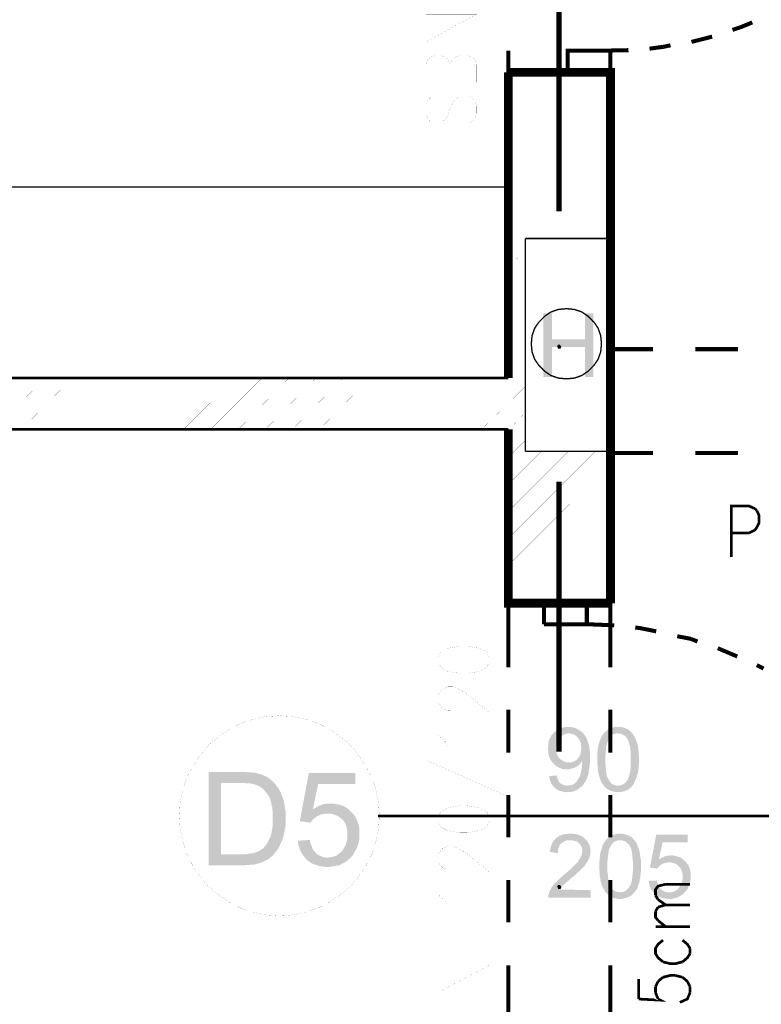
# Model space of a CAD drawing. Header units: millimetres. Extents: x -14047 to 49934, y -21523 to 14989.
# Tile 62 of 201: x 1082 to 1256, y 5481 to 5712. Entities that reach past the tile are written whole.
import ezdxf

# ---------------------------------------------------------------- set-up
doc = ezdxf.new("R2010")
doc.units = ezdxf.units.MM
doc.layers.add('H', color=7, linetype='Continuous')
doc.layers.add('P', color=7, linetype='Continuous')

msp = doc.modelspace()

# ---------------------------------------------------------------- hatches: boundary and pattern name
at = {"layer": 'H', "linetype": 'Continuous'}
for points in [[(1204.906, 5628.341), (1204.906, 5643.334), (1206.93, 5643.334), (1206.93, 5637.159), (1214.694, 5635.395), (1206.93, 5635.395), (1206.93, 5628.341)], [(1214.694, 5628.341), (1214.694, 5635.395), (1206.93, 5637.159), (1214.694, 5637.159), (1214.694, 5643.334), (1216.634, 5643.334), (1216.634, 5628.341)], [(1208.43, 5634.955), (1208.165, 5635.485), (1208.345, 5635.925), (1208.785, 5635.925), (1209.135, 5635.485), (1208.96, 5634.955)], [(1207.11, 5537.693), (1206.845, 5537.953), (1206.665, 5538.308), (1206.49, 5538.573), (1206.225, 5539.188), (1206.05, 5539.892), (1206.05, 5540.247), (1206.05, 5540.687), (1205.96, 5541.042), (1206.05, 5541.392), (1206.05, 5541.837), (1206.14, 5542.187), (1206.14, 5542.542), (1206.225, 5542.892), (1206.405, 5543.247), (1206.49, 5543.512), (1206.665, 5543.777), (1206.845, 5544.127), (1207.11, 5544.392), (1207.285, 5544.657), (1207.635, 5544.922), (1207.9, 5545.187), (1208.165, 5545.362), (1208.43, 5545.537), (1208.785, 5545.717), (1209.135, 5545.802), (1209.4, 5545.892), (1209.755, 5545.982), (1210.195, 5546.067), (1210.55, 5546.067), (1210.725, 5546.067), (1211.075, 5546.067), (1211.43, 5546.067), (1211.78, 5545.982), (1212.135, 5545.892), (1212.49, 5545.802), (1212.839, 5545.627), (1213.104, 5545.452), (1213.369, 5545.272), (1213.724, 5545.097), (1213.984, 5544.832), (1214.249, 5544.657), (1210.9, 5544.567), (1210.635, 5544.567), (1210.285, 5544.482), (1209.93, 5544.392), (1209.58, 5544.217), (1209.315, 5544.042), (1209.05, 5543.777), (1208.785, 5543.597), (1208.605, 5543.332), (1208.43, 5542.982), (1208.255, 5542.717), (1208.08, 5542.362), (1207.99, 5542.012), (1207.9, 5541.307), (1207.9, 5540.952), (1207.9, 5540.602), (1207.99, 5540.157), (1208.08, 5539.807), (1208.165, 5539.543), (1208.345, 5539.188), (1208.52, 5538.923), (1208.695, 5538.663), (1209.05, 5538.398), (1209.315, 5538.218), (1209.58, 5538.043), (1209.93, 5537.868), (1210.285, 5537.778), (1210.635, 5537.778), (1210.9, 5537.778)], [(1225.803, 5532.224), (1222.453, 5532.313), (1222.803, 5532.313), (1223.158, 5532.398), (1223.423, 5532.488), (1223.773, 5532.663), (1224.038, 5532.838), (1224.303, 5533.103), (1224.568, 5533.458), (1224.743, 5533.723), (1224.833, 5533.898), (1224.923, 5534.163), (1225.008, 5534.428), (1225.098, 5534.693), (1225.188, 5535.043), (1225.273, 5535.398), (1225.363, 5535.748), (1225.363, 5536.103), (1225.453, 5536.543), (1225.453, 5536.983), (1225.453, 5537.428), (1225.453, 5537.953), (1225.453, 5538.398), (1225.453, 5538.923), (1225.453, 5539.453), (1225.453, 5539.892), (1225.453, 5540.337), (1225.363, 5540.777), (1225.363, 5541.127), (1225.273, 5541.482), (1225.188, 5541.837), (1225.098, 5542.187), (1225.008, 5542.452), (1224.923, 5542.717), (1224.833, 5542.982), (1224.743, 5543.157), (1224.658, 5543.332), (1224.393, 5543.687), (1224.128, 5543.952), (1223.863, 5544.127), (1223.508, 5544.302), (1223.248, 5544.482), (1222.893, 5544.482), (1222.538, 5544.567), (1219.189, 5544.657), (1219.454, 5544.922), (1219.719, 5545.097), (1220.073, 5545.452), (1220.333, 5545.627), (1220.598, 5545.717), (1220.953, 5545.892), (1221.303, 5545.982), (1221.658, 5546.067), (1222.013, 5546.067), (1222.453, 5546.067), (1222.893, 5546.067), (1223.248, 5546.067), (1223.598, 5545.982), (1223.953, 5545.892), (1224.303, 5545.717), (1224.568, 5545.627), (1224.923, 5545.452), (1225.188, 5545.187), (1225.453, 5545.012), (1225.713, 5544.747), (1225.978, 5544.392), (1226.068, 5544.217), (1226.243, 5543.952), (1226.423, 5543.597), (1226.598, 5543.332), (1226.683, 5542.982), (1226.863, 5542.627), (1226.948, 5542.187), (1227.038, 5542.012), (1227.128, 5541.657), (1227.128, 5541.392), (1227.213, 5541.042), (1227.213, 5540.777), (1227.303, 5540.422), (1227.303, 5539.982), (1227.303, 5539.633), (1227.393, 5539.188), (1227.393, 5538.748), (1227.393, 5537.953), (1227.393, 5537.513), (1227.303, 5537.163), (1227.303, 5536.368), (1227.213, 5536.013), (1227.213, 5535.663), (1227.128, 5535.308), (1226.948, 5534.693), (1226.863, 5534.428), (1226.863, 5534.163), (1226.508, 5533.458), (1226.333, 5533.103), (1226.158, 5532.753)], [(1210.46, 5530.724), (1210.105, 5530.814), (1209.755, 5530.814), (1209.315, 5530.899), (1209.05, 5530.989), (1208.695, 5531.079), (1208.345, 5531.254), (1208.08, 5531.429), (1207.815, 5531.604), (1207.635, 5531.784), (1207.375, 5531.959), (1207.195, 5532.224), (1210.55, 5532.313), (1210.9, 5532.313), (1211.255, 5532.398), (1211.605, 5532.488), (1211.96, 5532.573), (1212.31, 5532.838), (1212.575, 5533.103), (1212.839, 5533.368), (1213.014, 5533.723), (1213.194, 5533.988), (1213.369, 5534.253), (1213.544, 5534.603), (1213.634, 5534.958), (1213.724, 5535.398), (1213.809, 5535.838), (1213.899, 5536.193), (1213.984, 5536.543), (1213.984, 5536.898), (1214.074, 5537.603), (1213.984, 5538.043), (1212.575, 5538.218), (1212.839, 5538.483), (1213.014, 5538.663), (1213.194, 5538.923), (1213.369, 5539.188), (1213.544, 5539.453), (1213.634, 5539.807), (1213.724, 5540.157), (1213.809, 5540.512), (1213.809, 5540.952), (1213.809, 5541.482), (1213.724, 5541.922), (1213.724, 5542.277), (1213.544, 5542.627), (1213.459, 5542.892), (1213.279, 5543.247), (1213.104, 5543.512), (1213.014, 5543.597), (1212.754, 5543.862), (1212.4, 5544.127), (1212.135, 5544.302), (1211.78, 5544.392), (1211.43, 5544.482), (1211.075, 5544.567), (1210.9, 5544.567), (1214.249, 5544.657), (1214.429, 5544.392), (1214.694, 5544.042), (1214.869, 5543.777), (1215.219, 5543.067), (1215.309, 5542.807), (1215.399, 5542.542), (1215.484, 5542.187), (1215.664, 5541.572), (1215.749, 5541.217), (1215.749, 5540.867), (1215.839, 5540.512), (1215.839, 5540.072), (1215.839, 5539.633), (1215.839, 5539.188), (1215.839, 5538.838), (1215.839, 5538.398), (1215.839, 5537.953), (1215.839, 5537.513), (1215.749, 5536.718), (1215.749, 5536.368), (1215.664, 5536.013), (1215.574, 5535.663), (1215.574, 5535.308), (1215.484, 5535.043), (1215.399, 5534.693), (1215.309, 5534.428), (1215.219, 5534.253), (1215.134, 5533.898), (1214.954, 5533.543), (1214.779, 5533.193), (1214.604, 5532.928), (1214.339, 5532.573), (1214.164, 5532.313), (1213.899, 5532.049), (1213.634, 5531.869), (1213.369, 5531.694), (1213.104, 5531.429), (1212.754, 5531.254), (1212.49, 5531.164), (1212.135, 5530.989), (1211.78, 5530.899), (1211.43, 5530.814), (1211.075, 5530.814), (1210.725, 5530.814)], [(1222.453, 5530.724), (1222.098, 5530.814), (1221.748, 5530.814), (1221.393, 5530.899), (1221.043, 5530.989), (1220.688, 5531.079), (1220.423, 5531.254), (1220.073, 5531.429), (1219.809, 5531.604), (1219.544, 5531.784), (1219.279, 5532.049), (1219.104, 5532.313), (1218.924, 5532.573), (1218.749, 5532.753), (1218.574, 5533.018), (1218.484, 5533.283), (1218.394, 5533.543), (1218.219, 5533.898), (1218.129, 5534.163), (1217.954, 5534.868), (1217.869, 5535.223), (1217.779, 5535.573), (1217.689, 5536.368), (1217.604, 5537.163), (1217.604, 5537.603), (1217.604, 5538.043), (1217.604, 5538.398), (1217.604, 5538.838), (1217.604, 5539.278), (1217.604, 5539.718), (1217.689, 5540.512), (1217.689, 5540.867), (1217.779, 5541.217), (1217.869, 5541.572), (1217.869, 5541.837), (1217.954, 5542.187), (1218.044, 5542.452), (1218.129, 5542.717), (1218.309, 5543.067), (1218.394, 5543.422), (1218.574, 5543.777), (1218.749, 5544.127), (1219.189, 5544.657), (1222.453, 5544.567), (1222.098, 5544.567), (1221.748, 5544.482), (1221.393, 5544.392), (1221.128, 5544.217), (1220.863, 5543.952), (1220.598, 5543.687), (1220.423, 5543.512), (1220.333, 5543.247), (1220.158, 5543.067), (1220.073, 5542.807), (1219.894, 5542.277), (1219.809, 5541.922), (1219.719, 5541.572), (1219.629, 5541.217), (1219.629, 5540.867), (1219.544, 5540.512), (1219.544, 5539.633), (1219.454, 5539.103), (1219.454, 5537.868), (1219.544, 5537.428), (1219.544, 5536.983), (1219.544, 5536.543), (1219.629, 5536.103), (1219.629, 5535.663), (1219.719, 5535.308), (1219.809, 5535.043), (1219.809, 5534.693), (1219.894, 5534.428), (1219.984, 5534.163), (1220.158, 5533.898), (1220.248, 5533.723), (1220.333, 5533.543), (1220.598, 5533.193), (1220.863, 5532.928), (1221.128, 5532.663), (1221.393, 5532.488), (1221.748, 5532.398), (1222.013, 5532.313), (1222.363, 5532.313), (1225.803, 5532.224), (1225.538, 5531.959), (1225.273, 5531.694), (1224.923, 5531.429), (1224.658, 5531.254), (1224.303, 5531.164), (1224.038, 5530.989), (1223.688, 5530.899), (1223.333, 5530.814), (1222.893, 5530.814), (1222.538, 5530.814)], [(1210.46, 5536.103), (1210.105, 5536.103), (1209.755, 5536.193), (1209.4, 5536.193), (1209.05, 5536.368), (1208.695, 5536.458), (1208.43, 5536.633), (1208.08, 5536.808), (1207.815, 5536.983), (1207.55, 5537.248), (1207.285, 5537.428), (1207.11, 5537.693), (1210.9, 5537.778), (1211.255, 5537.778), (1211.605, 5537.778), (1211.96, 5537.953), (1212.31, 5538.043), (1212.575, 5538.218), (1213.984, 5538.043), (1213.809, 5537.778), (1213.634, 5537.513), (1213.369, 5537.248), (1213.104, 5536.983), (1212.754, 5536.808), (1212.49, 5536.633), (1212.225, 5536.458), (1211.87, 5536.368), (1211.52, 5536.278), (1211.165, 5536.193), (1210.81, 5536.103)], [(1126.246, 5513.526), (1126.246, 5535.488), (1134.445, 5535.488), (1135.065, 5535.488), (1135.68, 5535.398), (1136.21, 5535.398), (1136.74, 5535.308), (1137.18, 5535.308), (1137.535, 5535.223), (1138.764, 5534.868), (1139.209, 5534.693), (1139.739, 5534.428), (1140.179, 5534.163), (1140.619, 5533.898), (1140.884, 5533.633), (1141.324, 5533.283), (1133.74, 5532.928), (1129.156, 5532.928), (1129.156, 5516.176), (1141.234, 5515.731), (1140.794, 5515.471), (1140.444, 5515.116), (1139.824, 5514.761), (1139.384, 5514.586), (1138.944, 5514.321), (1138.414, 5514.146), (1137.885, 5513.971), (1137.71, 5513.971), (1137.18, 5513.791), (1136.74, 5513.706), (1136.21, 5513.706), (1135.68, 5513.616), (1135.065, 5513.616), (1134.535, 5513.526)], [(1141.234, 5515.731), (1129.156, 5516.176), (1134.445, 5516.176), (1135.065, 5516.176), (1135.59, 5516.261), (1136.12, 5516.351), (1136.65, 5516.351), (1137.005, 5516.526), (1137.18, 5516.526), (1137.795, 5516.791), (1138.239, 5516.966), (1138.679, 5517.321), (1139.119, 5517.585), (1139.474, 5518.025), (1139.824, 5518.465), (1140.089, 5518.905), (1140.354, 5519.35), (1140.529, 5519.875), (1140.794, 5520.405), (1140.969, 5520.935), (1141.059, 5521.375), (1141.149, 5521.905), (1141.234, 5522.435), (1141.324, 5522.965), (1141.324, 5523.495), (1141.324, 5524.11), (1141.324, 5525.344), (1141.324, 5525.964), (1141.234, 5526.579), (1141.234, 5527.109), (1141.059, 5527.639), (1140.969, 5528.169), (1140.884, 5528.609), (1140.709, 5529.049), (1140.529, 5529.489), (1140.354, 5529.844), (1139.914, 5530.459), (1139.559, 5530.899), (1139.209, 5531.344), (1138.854, 5531.694), (1138.414, 5531.959), (1137.975, 5532.224), (1137.535, 5532.398), (1137.09, 5532.573), (1136.74, 5532.663), (1136.3, 5532.753), (1135.77, 5532.838), (1135.15, 5532.838), (1134.535, 5532.928), (1133.83, 5532.928), (1141.324, 5533.283), (1141.679, 5532.928), (1142.029, 5532.488), (1142.294, 5532.049), (1142.649, 5531.694), (1142.914, 5531.164), (1143.174, 5530.724), (1143.354, 5530.194), (1143.529, 5529.844), (1143.704, 5529.399), (1143.794, 5528.959), (1143.969, 5528.429), (1144.059, 5527.904), (1144.144, 5527.374), (1144.234, 5526.844), (1144.324, 5526.314), (1144.324, 5525.784), (1144.324, 5525.169), (1144.324, 5524.64), (1144.324, 5524.02), (1144.324, 5523.495), (1144.324, 5522.965), (1144.144, 5521.905), (1144.059, 5521.375), (1143.969, 5520.845), (1143.794, 5520.405), (1143.794, 5520.23), (1143.619, 5519.615), (1143.354, 5519.085), (1143.174, 5518.645), (1142.914, 5518.115), (1142.734, 5517.67), (1142.469, 5517.321), (1142.294, 5517.056), (1141.939, 5516.616), (1141.589, 5516.176)], [(1150.233, 5523.58), (1147.673, 5523.935), (1149.788, 5535.223), (1160.726, 5535.223), (1160.726, 5532.663), (1151.993, 5532.663), (1150.758, 5526.754), (1159.227, 5526.579), (1159.667, 5526.224), (1160.107, 5525.699), (1154.197, 5525.699), (1153.667, 5525.699), (1153.142, 5525.609), (1152.613, 5525.519), (1152.173, 5525.254), (1151.818, 5525.169), (1151.378, 5524.815), (1150.938, 5524.55), (1150.583, 5524.11), (1150.318, 5523.76)], [(1207.195, 5532.224), (1206.93, 5532.488), (1206.755, 5532.838), (1206.665, 5533.103), (1206.49, 5533.458), (1206.405, 5533.808), (1206.315, 5534.253), (1206.315, 5534.518), (1208.08, 5534.693), (1208.165, 5534.253), (1208.255, 5533.898), (1208.43, 5533.543), (1208.605, 5533.193), (1208.785, 5533.018), (1208.87, 5532.838), (1209.225, 5532.663), (1209.49, 5532.488), (1209.84, 5532.398), (1210.195, 5532.313), (1210.55, 5532.313)], [(1159.227, 5526.579), (1150.758, 5526.754), (1151.288, 5527.019), (1151.728, 5527.284), (1152.173, 5527.549), (1152.698, 5527.724), (1153.227, 5527.904), (1153.667, 5527.989), (1154.197, 5528.079), (1154.727, 5528.079), (1154.902, 5528.079), (1155.432, 5528.079), (1155.962, 5527.989), (1156.492, 5527.904), (1157.022, 5527.814), (1157.462, 5527.639), (1157.992, 5527.459), (1158.432, 5527.194), (1158.872, 5526.934)], [(1154.287, 5513.176), (1153.667, 5513.176), (1153.142, 5513.266), (1152.523, 5513.351), (1152.083, 5513.441), (1151.553, 5513.616), (1151.113, 5513.791), (1150.583, 5513.971), (1150.143, 5514.236), (1149.788, 5514.496), (1149.348, 5514.851), (1148.998, 5515.206), (1154.287, 5515.381), (1154.817, 5515.471), (1155.257, 5515.556), (1155.787, 5515.646), (1156.227, 5515.821), (1156.667, 5516.086), (1157.107, 5516.441), (1157.462, 5516.791), (1157.812, 5517.231), (1158.077, 5517.67), (1158.342, 5518.115), (1158.522, 5518.555), (1158.697, 5519.085), (1158.787, 5519.615), (1158.872, 5520.14), (1158.872, 5520.76), (1158.872, 5521.375), (1158.787, 5521.905), (1158.697, 5522.435), (1158.522, 5522.965), (1158.342, 5523.405), (1158.077, 5523.845), (1157.812, 5524.2), (1157.637, 5524.375), (1157.197, 5524.73), (1156.842, 5524.994), (1156.402, 5525.254), (1155.872, 5525.434), (1155.432, 5525.609), (1154.902, 5525.699), (1154.287, 5525.699), (1160.107, 5525.699), (1160.462, 5525.344), (1160.726, 5524.904), (1160.986, 5524.465), (1161.166, 5524.02), (1161.341, 5523.58), (1161.516, 5523.05), (1161.606, 5522.525), (1161.696, 5521.995), (1161.696, 5521.465), (1161.696, 5520.405), (1161.696, 5519.875), (1161.606, 5519.35), (1161.516, 5518.82), (1161.341, 5518.38), (1161.166, 5517.85), (1160.986, 5517.411), (1160.726, 5516.966), (1160.462, 5516.526), (1160.197, 5516.086), (1160.017, 5515.821), (1159.667, 5515.471), (1159.312, 5515.116), (1158.962, 5514.761), (1158.522, 5514.411), (1158.077, 5514.146), (1157.637, 5513.971), (1157.197, 5513.706), (1156.757, 5513.526), (1156.227, 5513.441), (1155.697, 5513.351), (1155.167, 5513.266), (1154.637, 5513.176)], [(1148.998, 5515.206), (1148.643, 5515.646), (1148.378, 5515.996), (1148.113, 5516.441), (1147.848, 5516.881), (1147.673, 5517.321), (1147.498, 5517.85), (1147.318, 5518.38), (1147.233, 5518.905), (1147.233, 5519.35), (1150.053, 5519.525), (1150.143, 5518.905), (1150.318, 5518.38), (1150.493, 5517.935), (1150.673, 5517.411), (1150.938, 5517.056), (1151.288, 5516.701), (1151.463, 5516.441), (1151.908, 5516.086), (1152.348, 5515.821), (1152.788, 5515.646), (1153.317, 5515.471), (1153.847, 5515.381), (1154.287, 5515.381)], [(1206.05, 5505.947), (1206.05, 5506.297), (1206.14, 5506.652), (1206.225, 5507.002), (1206.315, 5507.267), (1206.405, 5507.532), (1206.58, 5507.887), (1206.755, 5508.147), (1206.93, 5508.502), (1207.195, 5508.767), (1207.375, 5509.122), (1207.725, 5509.472), (1207.9, 5509.647), (1208.695, 5510.441), (1208.96, 5510.616), (1209.225, 5510.881), (1209.58, 5511.236), (1209.93, 5511.501), (1210.285, 5511.766), (1210.99, 5512.381), (1211.34, 5512.646), (1211.605, 5512.911), (1212.135, 5513.441), (1212.4, 5513.706), (1212.575, 5513.971), (1212.839, 5514.146), (1213.014, 5514.321), (1213.104, 5514.586), (1213.459, 5515.026), (1213.634, 5515.381), (1213.809, 5515.731), (1213.984, 5515.996), (1213.984, 5516.351), (1214.074, 5516.701), (1214.074, 5516.881), (1214.074, 5517.231), (1213.984, 5517.585), (1213.899, 5517.935), (1213.724, 5518.2), (1213.544, 5518.555), (1213.279, 5518.73), (1213.014, 5518.995), (1212.754, 5519.17), (1212.4, 5519.26), (1212.135, 5519.35), (1211.78, 5519.435), (1211.34, 5519.435), (1214.954, 5519.525), (1215.219, 5519.26), (1215.399, 5518.995), (1215.574, 5518.645), (1215.749, 5518.38), (1215.839, 5518.025), (1215.929, 5517.67), (1215.929, 5517.321), (1216.014, 5516.966), (1215.929, 5516.441), (1215.929, 5516.086), (1215.749, 5515.381), (1215.574, 5515.026), (1215.484, 5514.761), (1215.309, 5514.496), (1215.134, 5514.146), (1214.869, 5513.881), (1214.694, 5513.526), (1214.429, 5513.266), (1214.249, 5513.086), (1213.984, 5512.821), (1213.809, 5512.646), (1213.544, 5512.381), (1213.369, 5512.206), (1213.014, 5511.941), (1212.754, 5511.676), (1212.49, 5511.411), (1212.135, 5511.061), (1211.78, 5510.796), (1211.52, 5510.616), (1211.165, 5510.266), (1210.81, 5509.912), (1210.46, 5509.647), (1210.195, 5509.382), (1209.93, 5509.207), (1209.665, 5508.942), (1209.49, 5508.857), (1209.135, 5508.412), (1208.96, 5508.147), (1208.695, 5507.887), (1216.014, 5507.707), (1216.014, 5505.947)], [(1208.345, 5516.441), (1206.405, 5516.701), (1206.49, 5517.056), (1206.58, 5517.495), (1206.665, 5517.85), (1206.755, 5518.2), (1206.845, 5518.465), (1207.02, 5518.82), (1207.195, 5519.085), (1207.375, 5519.35), (1207.635, 5519.615), (1207.815, 5519.875), (1208.165, 5520.14), (1208.695, 5520.495), (1209.05, 5520.585), (1209.315, 5520.76), (1209.665, 5520.845), (1210.02, 5520.935), (1210.46, 5520.935), (1210.81, 5521.025), (1211.255, 5521.025), (1211.695, 5521.025), (1212.135, 5520.935), (1212.49, 5520.935), (1212.839, 5520.845), (1213.194, 5520.76), (1213.459, 5520.585), (1213.809, 5520.495), (1214.339, 5520.14), (1214.604, 5519.875), (1214.954, 5519.525), (1211.255, 5519.435), (1210.9, 5519.435), (1210.46, 5519.435), (1210.195, 5519.35), (1209.84, 5519.17), (1209.58, 5518.995), (1209.225, 5518.82), (1208.87, 5518.465), (1208.695, 5518.115), (1208.605, 5517.85), (1208.43, 5517.495), (1208.345, 5517.146), (1208.345, 5516.791)], [(1222.983, 5505.682), (1222.538, 5505.682), (1222.188, 5505.767), (1221.833, 5505.767), (1221.483, 5505.857), (1221.128, 5506.032), (1220.863, 5506.122), (1220.598, 5506.297), (1220.248, 5506.472), (1219.984, 5506.737), (1219.809, 5507.002), (1219.544, 5507.267), (1219.364, 5507.442), (1219.279, 5507.707), (1219.104, 5507.972), (1218.924, 5508.237), (1218.839, 5508.502), (1218.749, 5508.767), (1218.574, 5509.122), (1218.394, 5509.737), (1218.309, 5510.091), (1218.309, 5510.441), (1218.129, 5511.236), (1218.129, 5512.116), (1218.044, 5512.556), (1218.044, 5513.001), (1218.044, 5513.351), (1218.044, 5513.791), (1218.044, 5514.236), (1218.129, 5514.586), (1218.129, 5515.381), (1218.219, 5515.731), (1218.219, 5516.086), (1218.309, 5516.441), (1218.394, 5516.791), (1218.484, 5517.056), (1218.574, 5517.411), (1218.659, 5517.585), (1218.749, 5518.025), (1218.924, 5518.38), (1219.104, 5518.73), (1219.279, 5518.995), (1219.719, 5519.615), (1222.893, 5519.435), (1222.538, 5519.435), (1222.278, 5519.35), (1221.923, 5519.26), (1221.658, 5519.085), (1221.303, 5518.905), (1221.128, 5518.645), (1220.953, 5518.38), (1220.778, 5518.2), (1220.688, 5517.935), (1220.513, 5517.76), (1220.333, 5517.146), (1220.248, 5516.881), (1220.248, 5516.526), (1220.158, 5516.176), (1220.073, 5515.821), (1220.073, 5515.381), (1219.984, 5514.496), (1219.984, 5514.056), (1219.984, 5512.821), (1219.984, 5512.296), (1219.984, 5511.851), (1220.073, 5511.411), (1220.073, 5510.971), (1220.158, 5510.616), (1220.158, 5510.266), (1220.248, 5509.912), (1220.333, 5509.647), (1220.423, 5509.297), (1220.513, 5509.032), (1220.598, 5508.857), (1220.688, 5508.592), (1220.863, 5508.412), (1221.043, 5508.147), (1221.303, 5507.887), (1221.568, 5507.622), (1221.923, 5507.442), (1222.188, 5507.357), (1222.538, 5507.267), (1222.893, 5507.177), (1226.243, 5507.092), (1225.978, 5506.917), (1225.803, 5506.652), (1225.453, 5506.387), (1225.098, 5506.207), (1224.833, 5506.032), (1224.478, 5505.947), (1224.128, 5505.857), (1223.773, 5505.767), (1223.423, 5505.682)], [(1226.243, 5507.092), (1222.983, 5507.177), (1223.333, 5507.267), (1223.598, 5507.267), (1223.953, 5507.442), (1224.218, 5507.532), (1224.478, 5507.797), (1224.743, 5508.062), (1225.008, 5508.327), (1225.188, 5508.592), (1225.363, 5508.857), (1225.453, 5509.032), (1225.538, 5509.297), (1225.628, 5509.647), (1225.713, 5509.912), (1225.713, 5510.266), (1225.803, 5510.616), (1225.803, 5511.061), (1225.893, 5511.411), (1225.893, 5511.851), (1225.978, 5512.381), (1225.978, 5512.821), (1225.978, 5513.351), (1225.978, 5513.881), (1225.978, 5514.321), (1225.893, 5514.851), (1225.893, 5515.291), (1225.803, 5515.646), (1225.803, 5516.086), (1225.713, 5516.441), (1225.713, 5516.791), (1225.628, 5517.056), (1225.538, 5517.411), (1225.453, 5517.67), (1225.363, 5517.85), (1225.188, 5518.115), (1225.098, 5518.29), (1224.833, 5518.555), (1224.568, 5518.82), (1224.303, 5519.085), (1224.038, 5519.26), (1223.688, 5519.35), (1223.423, 5519.435), (1223.068, 5519.435), (1219.719, 5519.615), (1219.894, 5519.79), (1220.158, 5520.055), (1220.513, 5520.32), (1220.778, 5520.495), (1221.128, 5520.67), (1221.483, 5520.76), (1221.748, 5520.845), (1222.188, 5520.935), (1222.538, 5521.025), (1222.893, 5521.025), (1223.333, 5521.025), (1223.688, 5520.935), (1224.038, 5520.845), (1224.393, 5520.76), (1224.743, 5520.67), (1225.098, 5520.495), (1225.363, 5520.32), (1225.713, 5520.14), (1225.978, 5519.875), (1226.158, 5519.615), (1226.423, 5519.35), (1226.598, 5519.085), (1226.773, 5518.82), (1226.948, 5518.555), (1227.038, 5518.2), (1227.213, 5517.85), (1227.303, 5517.495), (1227.477, 5517.146), (1227.477, 5516.881), (1227.567, 5516.616), (1227.652, 5516.351), (1227.652, 5515.996), (1227.742, 5515.646), (1227.742, 5515.291), (1227.832, 5514.941), (1227.832, 5514.496), (1227.832, 5514.146), (1227.832, 5513.706), (1227.832, 5512.911), (1227.832, 5512.471), (1227.832, 5512.031), (1227.742, 5511.321), (1227.742, 5510.881), (1227.652, 5510.531), (1227.567, 5510.266), (1227.477, 5509.562), (1227.393, 5509.297), (1227.303, 5509.122), (1227.038, 5508.327), (1226.863, 5507.972), (1226.683, 5507.707)], [(1231.712, 5512.821), (1229.947, 5513.001), (1231.447, 5520.76), (1238.856, 5520.76), (1238.856, 5518.995), (1232.947, 5518.995), (1232.062, 5514.941), (1237.886, 5514.851), (1238.151, 5514.586), (1238.501, 5514.236), (1234.447, 5514.236), (1234.092, 5514.236), (1233.742, 5514.146), (1233.387, 5514.056), (1233.032, 5513.971), (1232.857, 5513.881), (1232.507, 5513.616), (1232.242, 5513.441), (1231.977, 5513.176), (1231.802, 5512.911)], [(1237.886, 5514.851), (1232.062, 5514.941), (1232.417, 5515.116), (1232.772, 5515.381), (1233.122, 5515.471), (1233.387, 5515.646), (1233.742, 5515.731), (1234.092, 5515.821), (1234.447, 5515.821), (1234.797, 5515.911), (1235.326, 5515.911), (1235.681, 5515.821), (1236.031, 5515.731), (1236.386, 5515.646), (1236.651, 5515.556), (1237.001, 5515.471), (1237.356, 5515.291), (1237.621, 5515.026)], [(1234.447, 5505.682), (1234.092, 5505.682), (1233.652, 5505.767), (1233.297, 5505.767), (1232.947, 5505.857), (1232.592, 5505.947), (1232.327, 5506.122), (1231.977, 5506.207), (1231.712, 5506.387), (1231.447, 5506.652), (1231.182, 5506.827), (1230.917, 5507.092), (1234.447, 5507.177), (1234.797, 5507.177), (1235.151, 5507.267), (1235.501, 5507.357), (1235.856, 5507.532), (1236.121, 5507.707), (1236.386, 5507.887), (1236.651, 5508.147), (1236.916, 5508.502), (1237.091, 5508.767), (1237.266, 5509.032), (1237.441, 5509.382), (1237.531, 5509.737), (1237.621, 5510.091), (1237.621, 5510.441), (1237.621, 5510.881), (1237.621, 5511.236), (1237.621, 5511.676), (1237.531, 5512.031), (1237.356, 5512.381), (1237.266, 5512.646), (1237.091, 5512.911), (1236.916, 5513.176), (1236.736, 5513.351), (1236.471, 5513.616), (1236.206, 5513.791), (1235.946, 5513.971), (1235.591, 5514.056), (1235.236, 5514.146), (1234.887, 5514.236), (1234.532, 5514.236), (1238.501, 5514.236), (1238.676, 5513.971), (1238.856, 5513.706), (1239.031, 5513.441), (1239.206, 5513.086), (1239.296, 5512.736), (1239.471, 5512.471), (1239.471, 5512.116), (1239.561, 5511.676), (1239.561, 5511.321), (1239.561, 5510.616), (1239.561, 5510.266), (1239.471, 5509.912), (1239.381, 5509.562), (1239.296, 5509.207), (1239.206, 5508.857), (1239.031, 5508.592), (1238.941, 5508.237), (1238.766, 5507.972), (1238.501, 5507.622), (1238.411, 5507.532), (1238.151, 5507.267), (1237.971, 5507.002), (1237.706, 5506.737), (1237.356, 5506.562), (1237.091, 5506.387), (1236.826, 5506.207), (1236.471, 5506.032), (1235.856, 5505.857), (1235.501, 5505.767), (1235.151, 5505.682), (1234.712, 5505.682)], [(1208.43, 5507.972), (1208.165, 5508.502), (1208.345, 5508.942), (1208.785, 5508.942), (1209.135, 5508.502), (1208.96, 5507.972)], [(1230.917, 5507.092), (1230.652, 5507.357), (1230.477, 5507.622), (1230.212, 5507.887), (1230.122, 5508.237), (1229.947, 5508.502), (1229.857, 5508.857), (1229.772, 5509.207), (1229.682, 5509.647), (1229.682, 5509.912), (1231.622, 5510.001), (1231.622, 5509.647), (1231.802, 5509.207), (1231.887, 5508.942), (1232.062, 5508.592), (1232.242, 5508.327), (1232.417, 5508.062), (1232.592, 5507.887), (1232.857, 5507.707), (1233.212, 5507.532), (1233.477, 5507.357), (1233.827, 5507.267), (1234.182, 5507.177), (1234.447, 5507.177)]]:
    msp.add_hatch(color=256, dxfattribs=at).paths.add_polyline_path(points)

# ---------------------------------------------------------------- linework, layer by layer
at = {"layer": 'P'}
for points, const_width in [([(1208.605, 5730.722), (1208.605, 5667.23)], 1.27), ([(1189.208, 5707.09), (1177.304, 5707.09), (1189.208, 5713.614), (1177.304, 5713.614)], 0.015), ([(1251.464, 5710.615), (1254.024, 5711.674)], 0.955), ([(1249.35, 5709.91), (1251.464, 5710.615)], 0.95), ([(1233.212, 5705.945), (1234.797, 5706.295)], 0.95), ([(1239.736, 5707.09), (1244.585, 5708.325)], 0.955), ([(1196.702, 5699.946), (1196.702, 5705.06)], 0.95), ([(1220.688, 5705.06), (1210.635, 5705.06), (1210.635, 5699.946), (1220.688, 5699.946)], 0.95), ([(1220.688, 5705.06), (1220.688, 5699.946), (1213.634, 5699.946)], 0.955), ([(1220.688, 5699.946), (1220.688, 5705.06)], 0.955), ([(1220.688, 5705.06), (1224.923, 5705.15)], 0.95), ([(1229.857, 5705.5), (1233.212, 5705.945)], 0.955), ([(1189.208, 5697.566), (1177.304, 5697.566), (1177.304, 5701.711), (1177.834, 5703.121), (1178.449, 5703.475), (1179.509, 5703.915), (1180.654, 5703.915), (1181.799, 5703.475), (1182.419, 5703.121), (1183.033, 5701.711), (1183.033, 5697.566)], 0.015), ([(1183.033, 5701.711), (1183.473, 5703.121), (1184.183, 5703.475), (1185.238, 5703.915), (1187.003, 5703.915), (1188.148, 5703.475), (1188.768, 5703.121), (1189.208, 5701.711), (1189.208, 5697.566)], 0.015), ([(1220.688, 5575.168), (1220.688, 5699.946), (1196.702, 5699.946)], 2.065), ([(1196.702, 5699.946), (1196.702, 5628.076)], 2.065), ([(1203.671, 5699.946), (1196.702, 5699.946)], 0.955), ([(1196.702, 5698.711), (1197.936, 5699.946)], 0.015), ([(1196.702, 5692.187), (1204.461, 5699.946)], 0.015), ([(1196.702, 5685.838), (1210.81, 5699.946)], 0.015), ([(1196.702, 5679.489), (1217.159, 5699.946)], 0.015), ([(1196.702, 5673.14), (1220.688, 5697.126)], 0.015), ([(1178.889, 5694.392), (1177.834, 5693.422), (1177.304, 5692.012), (1177.304, 5690.247), (1177.834, 5688.837), (1178.889, 5687.868), (1180.214, 5687.868), (1181.269, 5688.393), (1181.799, 5688.837), (1182.419, 5689.807), (1183.473, 5692.452), (1184.183, 5693.422), (1184.623, 5693.952), (1185.858, 5694.392), (1187.443, 5694.392), (1188.768, 5693.422), (1189.208, 5692.012), (1189.208, 5690.247), (1188.768, 5688.837), (1187.443, 5687.868)], 0.015), ([(1196.702, 5666.79), (1220.688, 5690.777)], 0.015), ([(1196.702, 5660.441), (1220.688, 5684.428)], 0.015), ([(1203.671, 5661.056), (1220.688, 5678.079)], 0.015), ([(1196.702, 5628.076), (1196.702, 5672.965), (675.542, 5672.965)], 0.315), ([(1210.02, 5661.056), (1220.688, 5671.73)], 0.015), ([(1216.369, 5661.056), (1220.688, 5665.381)], 0.015), ([(1200.671, 5660.881), (1220.688, 5660.881), (1220.688, 5610.883)], 0.32), ([(1200.671, 5610.883), (1200.671, 5660.881)], 0.315), ([(1196.702, 5654.092), (1199.876, 5657.442)], 0.015), ([(1196.702, 5647.743), (1200.056, 5651.093)], 0.015), ([(1196.702, 5641.394), (1200.141, 5644.833)], 0.015), ([(1210.37, 5644.393), (1208.43, 5644.213), (1206.665, 5643.599)], 0.32), ([(1213.984, 5643.599), (1212.225, 5644.213), (1210.37, 5644.393)], 0.32), ([(1206.665, 5643.599), (1205.255, 5642.629), (1203.846, 5641.219), (1202.876, 5639.804)], 0.315), ([(1217.779, 5639.804), (1216.809, 5641.219), (1215.399, 5642.629), (1213.984, 5643.599)], 0.315), ([(1202.876, 5639.804), (1202.256, 5638.044), (1202.081, 5636.105), (1202.256, 5634.25), (1202.876, 5632.485)], 0.32), ([(1217.779, 5632.485), (1218.394, 5634.25), (1218.574, 5636.105), (1218.394, 5638.044), (1217.779, 5639.804)], 0.32), ([(1196.702, 5635.045), (1200.141, 5638.484)], 0.015), ([(1220.688, 5634.87), (1220.688, 5627.726)], 0.955), ([(1230.652, 5634.87), (1220.688, 5634.87)], 0.95), ([(1250.669, 5634.87), (1240.616, 5634.87)], 0.95), ([(1196.702, 5628.696), (1200.316, 5632.31)], 0.015), ([(1202.876, 5632.485), (1203.846, 5631.075), (1205.255, 5629.665), (1206.665, 5628.696)], 0.315), ([(1213.984, 5628.696), (1215.399, 5629.665), (1216.809, 5631.075), (1217.779, 5632.485)], 0.315), ([(1196.702, 5628.076), (675.542, 5628.076)], 0.635), ([(675.542, 5628.076), (1196.702, 5628.076)], 0.32), ([(1075.893, 5615.997), (1087.796, 5628.076)], 0.015), ([(1082.242, 5615.997), (1094.145, 5628.076)], 0.015), ([(1088.591, 5615.997), (1100.67, 5628.076)], 0.015), ([(1094.94, 5615.997), (1107.019, 5628.076)], 0.015), ([(1101.289, 5615.997), (1113.368, 5628.076)], 0.015), ([(1107.639, 5615.997), (1119.717, 5628.076)], 0.015), ([(1113.988, 5615.997), (1126.066, 5628.076)], 0.015), ([(1120.337, 5615.997), (1132.415, 5628.076)], 0.015), ([(1126.686, 5615.997), (1138.764, 5628.076)], 0.015), ([(1133.21, 5615.997), (1145.114, 5628.076)], 0.015), ([(1139.559, 5615.997), (1151.463, 5628.076)], 0.015), ([(1145.908, 5615.997), (1157.812, 5628.076)], 0.015), ([(1152.258, 5615.997), (1164.161, 5628.076)], 0.015), ([(1158.607, 5615.997), (1170.69, 5628.076)], 0.015), ([(1164.956, 5615.997), (1177.039, 5628.076)], 0.015), ([(1171.305, 5615.997), (1183.388, 5628.076)], 0.015), ([(1177.654, 5615.997), (1189.738, 5628.076)], 0.015), ([(1184.003, 5615.997), (1196.087, 5628.076)], 0.015), ([(1206.665, 5628.696), (1208.43, 5628.076), (1210.37, 5627.901), (1212.225, 5628.076), (1213.984, 5628.696)], 0.32), ([(1196.702, 5622.171), (1200.496, 5625.961)], 0.015), ([(1190.352, 5615.997), (1196.702, 5622.171)], 0.015), ([(1196.702, 5615.822), (1200.496, 5619.787)], 0.015), ([(1196.702, 5615.997), (1196.702, 5575.168), (1220.688, 5575.168)], 2.065), ([(1220.688, 5617.762), (1220.688, 5610.443)], 0.95), ([(697.499, 5615.997), (1196.702, 5615.997)], 0.635), ([(1196.702, 5609.473), (1200.671, 5613.438)], 0.015), ([(1196.702, 5603.124), (1204.461, 5610.883)], 0.015), ([(1196.702, 5596.775), (1210.81, 5610.883)], 0.015), ([(1196.702, 5590.426), (1217.159, 5610.883)], 0.015), ([(1220.688, 5610.883), (1200.671, 5610.883)], 0.32), ([(1220.688, 5610.443), (1230.652, 5610.443)], 0.955), ([(1240.616, 5610.443), (1250.669, 5610.443)], 0.95), ([(1196.702, 5584.077), (1220.688, 5608.058)], 0.015), ([(1208.605, 5603.739), (1208.605, 5540.247)], 1.27), ([(1196.702, 5577.727), (1220.688, 5601.709)], 0.015), ([(1249.085, 5586.016), (1249.085, 5598.01), (1253.229, 5598.01), (1254.639, 5597.39)], 0.635), ([(1255.079, 5596.95), (1255.609, 5595.805), (1255.609, 5594.04), (1255.079, 5592.98), (1254.639, 5592.365), (1253.229, 5591.661)], 0.635), ([(1254.639, 5597.39), (1255.079, 5596.95)], 0.635), ([(1200.496, 5575.168), (1220.688, 5595.36)], 0.015), ([(1253.229, 5591.661), (1249.085, 5591.661)], 0.635), ([(1206.845, 5575.168), (1220.688, 5589.011)], 0.015), ([(1213.194, 5575.168), (1220.688, 5582.662)], 0.015), ([(1196.702, 5560.09), (1196.702, 5575.168)], 0.955), ([(1196.702, 5575.168), (1203.671, 5575.168)], 0.95), ([(1215.134, 5570.228), (1215.134, 5575.168), (1205.081, 5575.168), (1205.081, 5570.228)], 0.95), ([(1213.634, 5575.168), (1220.688, 5575.168)], 0.95), ([(1219.544, 5575.168), (1220.688, 5576.313)], 0.015), ([(1220.688, 5575.168), (1220.688, 5560.09)], 0.95), ([(1205.081, 5570.228), (1215.134, 5570.228)], 0.955), ([(1221.568, 5569.963), (1215.134, 5570.228)], 0.95), ([(1231.447, 5568.554), (1227.477, 5569.349), (1226.508, 5569.439)], 0.95), ([(1239.561, 5566.789), (1236.386, 5567.409)], 0.95), ([(1241.146, 5566.174), (1239.561, 5566.789)], 0.955), ([(1180.214, 5561.41), (1180.829, 5560.09), (1182.419, 5559.12), (1185.238, 5558.68), (1187.003, 5558.68), (1189.823, 5559.12), (1191.587, 5560.09), (1192.207, 5561.41), (1192.207, 5562.294), (1191.587, 5563.794), (1189.823, 5564.584), (1187.003, 5565.029), (1185.238, 5565.029), (1182.419, 5564.584), (1180.829, 5563.794), (1180.214, 5562.294), (1180.214, 5561.41)], 0.015), ([(1250.494, 5562.644), (1245.91, 5564.584)], 0.95), ([(1256.669, 5559.825), (1255.079, 5560.62)], 0.955), ([(1183.033, 5549.946), (1182.419, 5549.946), (1181.269, 5550.391), (1180.829, 5550.916), (1180.214, 5551.886), (1180.214, 5553.566), (1180.829, 5554.536), (1181.269, 5555.06), (1182.419, 5555.505), (1183.653, 5555.505), (1184.798, 5555.06), (1186.563, 5554.091), (1192.207, 5549.506), (1192.207, 5555.945)], 0.015), ([(1196.702, 5540.072), (1196.702, 5550.126)], 0.95), ([(1220.688, 5550.126), (1220.688, 5540.072)], 0.95), ([(1142.914, 5548.711), (1139.824, 5548.536), (1136.825, 5547.921), (1133.83, 5546.952), (1131.095, 5545.537), (1128.626, 5543.777), (1126.246, 5541.837), (1124.306, 5539.453), (1122.542, 5536.898), (1121.132, 5534.253), (1120.162, 5531.254), (1119.542, 5528.169), (1119.367, 5525.169), (1119.542, 5522.17), (1120.162, 5519.17), (1121.132, 5516.176), (1122.542, 5513.441), (1124.306, 5510.881), (1126.246, 5508.502), (1128.626, 5506.652), (1131.095, 5504.887), (1133.83, 5503.477), (1136.825, 5502.508), (1139.824, 5501.888), (1142.914, 5501.713), (1145.908, 5501.888), (1148.908, 5502.508), (1151.908, 5503.477), (1154.637, 5504.887), (1157.197, 5506.652), (1159.577, 5508.502), (1161.431, 5510.881), (1163.191, 5513.441), (1164.606, 5516.176), (1165.576, 5519.17), (1166.191, 5522.17), (1166.366, 5525.169), (1166.191, 5528.169), (1165.576, 5531.254), (1164.606, 5534.253), (1163.191, 5536.898), (1161.431, 5539.453), (1159.577, 5541.837), (1157.197, 5543.777), (1154.637, 5545.537), (1151.908, 5546.952), (1148.908, 5547.921), (1145.908, 5548.536), (1142.914, 5548.711)], 0.015), ([(1182.419, 5541.657), (1181.889, 5542.627), (1180.214, 5544.042), (1192.207, 5544.042)], 0.015), ([(1177.919, 5538.043), (1196.172, 5529.929)], 0.015), ([(1196.702, 5520.14), (1196.702, 5530.109)], 0.955), ([(1220.688, 5530.109), (1220.688, 5520.14)], 0.955), ([(1180.214, 5523.935), (1180.829, 5522.525), (1182.419, 5521.73), (1185.238, 5521.2), (1187.003, 5521.2), (1189.823, 5521.73), (1191.587, 5522.525), (1192.207, 5523.935), (1192.207, 5524.904), (1191.587, 5526.139), (1189.823, 5527.109), (1187.003, 5527.549), (1185.238, 5527.549), (1182.419, 5527.109), (1180.829, 5526.139), (1180.214, 5524.904), (1180.214, 5523.935)], 0.015), ([(1166.016, 5525.169), (1266.192, 5525.169)], 0.635), ([(1183.033, 5512.471), (1182.419, 5512.471), (1181.269, 5513.001), (1180.829, 5513.441), (1180.214, 5514.411), (1180.214, 5516.176), (1180.829, 5517.056), (1181.269, 5517.585), (1182.419, 5518.025), (1183.653, 5518.025), (1184.798, 5517.585), (1186.563, 5516.616), (1192.207, 5512.031), (1192.207, 5518.555)], 0.015), ([(1196.702, 5500.123), (1196.702, 5510.091)], 0.95), ([(1220.688, 5510.091), (1220.688, 5500.123)], 0.95), ([(1231.272, 5506.472), (1231.272, 5507.887), (1231.887, 5508.677), (1233.652, 5509.122)], 0.635), ([(1233.652, 5509.122), (1239.381, 5509.122)], 0.635), ([(1182.419, 5504.267), (1181.889, 5505.152), (1180.214, 5506.652), (1192.207, 5506.652)], 0.015), ([(1231.887, 5505.502), (1231.272, 5506.472)], 0.635), ([(1233.652, 5504.267), (1231.887, 5505.502)], 0.635), ([(1231.272, 5502.772), (1231.887, 5503.742)], 0.635), ([(1231.887, 5503.742), (1233.652, 5504.267), (1239.381, 5504.267)], 0.635), ([(1231.887, 5500.568), (1231.272, 5501.358), (1231.272, 5502.772)], 0.635), ([(1233.652, 5499.153), (1231.887, 5500.568)], 0.635), ([(1231.272, 5499.153), (1239.381, 5499.153)], 0.635), ([(1233.032, 5495.978), (1231.887, 5495.009), (1231.272, 5494.039), (1231.272, 5492.804), (1231.887, 5491.834), (1233.032, 5490.864)], 0.635), ([(1239.381, 5494.039), (1238.766, 5495.009), (1237.621, 5495.978)], 0.635), ([(1239.381, 5492.804), (1239.381, 5494.039)], 0.635), ([(1237.621, 5490.864), (1238.766, 5491.834), (1239.381, 5492.804)], 0.635), ([(1192.207, 5483.725), (1180.214, 5483.725), (1192.207, 5490.074), (1180.214, 5490.074)], 0.015), ([(1196.702, 5475.171), (1196.702, 5490.074)], 0.95), ([(1220.688, 5490.074), (1220.688, 5475.171)], 0.95), ([(1233.032, 5490.864), (1234.797, 5490.424), (1235.856, 5490.424), (1237.621, 5490.864)], 0.635), ([(1227.303, 5486.81), (1227.303, 5482.135)], 0.635), ([(1231.887, 5486.28), (1233.032, 5487.25)], 0.635), ([(1233.032, 5487.25), (1234.797, 5487.689)], 0.635), ([(1234.797, 5487.689), (1235.856, 5487.689)], 0.635), ([(1235.856, 5487.689), (1237.621, 5487.25)], 0.635), ([(1237.621, 5487.25), (1238.766, 5486.28)], 0.635), ([(1231.272, 5485.045), (1231.887, 5486.28)], 0.635), ([(1231.272, 5483.635), (1231.272, 5485.045)], 0.635), ([(1238.766, 5486.28), (1239.381, 5485.045)], 0.635), ([(1239.381, 5485.045), (1239.381, 5483.635)], 0.635), ([(1227.303, 5482.135), (1232.417, 5481.87), (1231.887, 5482.135)], 0.635), ([(1231.887, 5482.135), (1231.272, 5483.635)], 0.635), ([(1239.381, 5483.635), (1238.766, 5482.135), (1238.151, 5481.87), (1237.001, 5481.34)], 0.635)]:
    msp.add_lwpolyline(points, dxfattribs=dict(at, const_width=const_width))

doc.saveas('drawing.dxf')
